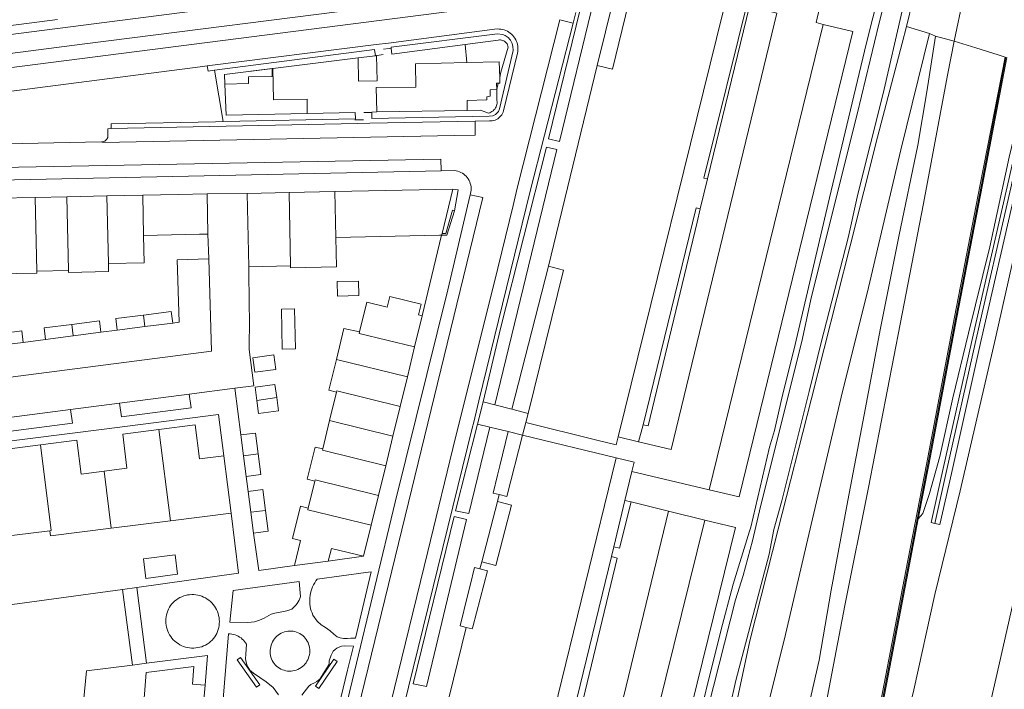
# Model space of a CAD drawing. Header units: metres. Extents: x 89888 to 94270, y 464165 to 468904.
# Tile 54 of 256: x 91224 to 91372, y 465874 to 465975. Entities that reach past the tile are written whole.
import ezdxf

# ---------------------------------------------------------------- set-up
doc = ezdxf.new("R2010")
doc.units = ezdxf.units.M
for name, color, linetype, lineweight in [('B_BEBOUWINGSGRENS_0', 251, 'CONTINUOUS', 13), ('B_TUSSENMUUR_0', 251, 'CONTINUOUS', 13), ('G_GRENS_ALGEMEEN_0', 251, 'CONTINUOUS', 13), ('Q_GELUIDSSCHERM_LIJN_0', 251, 'CONTINUOUS', 13), ('T_CULTUURGRENS_0', 251, 'CONTINUOUS', 13), ('T_HEK_LIJN_0', 251, 'CONTINUOUS', 13), ('T_MUUR_30CM_0', 251, 'CONTINUOUS', 13), ('T_MUUR_30CM_LIJN_0', 251, 'CONTINUOUS', 13), ('V_WEGGRENS_0', 251, 'CONTINUOUS', 13), ('W_WATERGRENS_0', 251, 'CONTINUOUS', 13)]:
    doc.layers.add(name, color=color, linetype=linetype, lineweight=lineweight)

msp = doc.modelspace()

# ---------------------------------------------------------------- linework, layer by layer
at = {"layer": 'B_BEBOUWINGSGRENS_0'}
for p, q in [((91229.45, 465974.96), (91219.84, 465973.73)), ((91303.38, 465937.82), (91310.73, 465968.01)), ((91258.01, 465948.79), (91264.31, 465948.92)), ((91264.31, 465948.92), (91271.23, 465949.07)), ((91271.23, 465949.07), (91288.98, 465949.44)), ((91288.98, 465949.44), (91287.36, 465942.76)), ((91219.81, 465948.04), (91226.1, 465948.18)), ((91226.1, 465948.18), (91230.88, 465948.28)), ((91230.88, 465948.28), (91236.89, 465948.41)), ((91236.89, 465948.41), (91242.29, 465948.52)), ((91251.98, 465948.72), (91252.11, 465942.66)), ((91258.25, 465937.74), (91258.01, 465948.79)), ((91287.36, 465942.76), (91287.29, 465942.49)), ((91231.12, 465937.19), (91226.34, 465937.09)), ((91264.54, 465937.87), (91258.25, 465937.74)), ((91284.38, 465930.35), (91283.23, 465925.66)), ((91242.61, 465928.74), (91238.45, 465928.21)), ((91246.8, 465929.27), (91242.61, 465928.74)), ((91231.8, 465927.34), (91227.65, 465926.8)), ((91235.99, 465927.89), (91231.8, 465927.34)), ((91224.29, 465926.36), (91220.11, 465925.83)), ((91283.23, 465925.66), (91282.14, 465921.19)), ((91282.14, 465921.19), (91281.05, 465916.72)), ((91270.43, 465914.58), (91271.47, 465918.87)), ((91281.05, 465916.72), (91279.96, 465912.25)), ((91299.96, 465914.31), (91300.3, 465915.67)), ((91269.38, 465910.32), (91270.43, 465914.58)), ((91257.47, 465909.3), (91257.07, 465912.42)), ((91279.96, 465912.25), (91278.87, 465907.78)), ((91299.49, 465912.38), (91313.58, 465908.96)), ((91254.49, 465909.28), (91255.59, 465900.66)), ((91257.87, 465906.18), (91257.47, 465909.3)), ((91313.58, 465908.96), (91291.98, 465820.67)), ((91278.87, 465907.78), (91277.77, 465903.31)), ((91267.21, 465901.4), (91268.2, 465905.46)), ((91258.57, 465900.79), (91258.17, 465903.91)), ((91277.77, 465903.31), (91276.68, 465898.84)), ((91295.69, 465902.4), (91295.96, 465903.45)), ((91255.59, 465900.66), (91246.45, 465899.5)), ((91258.97, 465897.66), (91258.57, 465900.79)), ((91246.45, 465899.5), (91237.52, 465898.37)), ((91276.68, 465898.84), (91275.54, 465894.15)), ((91228.29, 465898.01), (91219.77, 465896.93)), ((91270.23, 465893.44), (91265.12, 465892.79)), ((91293.06, 465892.28), (91293.33, 465893.33)), ((91294.19, 465891.99), (91293.06, 465892.28)), ((91288.44, 465873.02), (91291.01, 465883.45)), ((91251.68, 465874.77), (91251.21, 465869.09))]:
    msp.add_line(p, q, dxfattribs=at)
for points in [[(91310.73, 465968.01), (91313.04, 465967.47), (91315.95, 465979.49), (91321.16, 465978.22), (91321.95, 465981.62)], [(91327.32, 465978.2), (91326.97, 465976.82), (91329.7, 465976.14), (91313.88, 465912.13)], [(91242.29, 465948.52), (91247.63, 465948.63), (91251.98, 465948.72)], [(91242.42, 465942.45), (91242.51, 465938.33), (91237.11, 465938.22)], [(91252.11, 465942.66), (91250.84, 465942.63), (91242.42, 465942.45)], [(91271.38, 465942.16), (91271.47, 465937.72), (91264.55, 465937.57), (91264.54, 465937.87)], [(91287.29, 465942.49), (91286.96, 465942.49), (91271.38, 465942.16)], [(91226.34, 465937.09), (91226.35, 465936.78), (91220.05, 465936.65)], [(91237.11, 465938.22), (91237.13, 465937.01), (91231.13, 465936.88), (91231.12, 465937.19)], [(91300.3, 465915.67), (91305.66, 465937.24), (91303.38, 465937.82)], [(91271.57, 465935.53), (91271.6, 465933.33), (91274.8, 465933.39), (91274.77, 465935.59), (91271.57, 465935.53)], [(91274.93, 465927.94), (91276.01, 465932.39), (91279.1, 465931.64), (91279.5, 465933.27), (91284.19, 465932.12), (91283.79, 465930.49), (91284.38, 465930.35)], [(91263.16, 465931.34), (91263.29, 465925.35), (91265.29, 465925.39), (91265.16, 465931.39), (91263.16, 465931.34)], [(91238.45, 465928.21), (91238.23, 465929.94), (91242.4, 465930.47)], [(91242.4, 465930.47), (91246.58, 465931), (91246.8, 465929.27)], [(91227.65, 465926.8), (91227.42, 465928.53), (91231.6, 465929.07)], [(91231.6, 465929.07), (91235.77, 465929.61), (91235.99, 465927.89)], [(91271.46, 465923.8), (91272.59, 465928.44), (91274.93, 465927.94)], [(91219.9, 465927.56), (91224.07, 465928.09), (91224.29, 465926.36)], [(91258.87, 465924.05), (91259.15, 465921.86), (91262.32, 465922.27), (91262.04, 465924.46), (91258.87, 465924.05)], [(91271.47, 465918.87), (91270.33, 465919.14), (91271.46, 465923.8)], [(91262.46, 465918.05), (91262.2, 465920.03), (91259.23, 465919.61), (91259.49, 465917.62)], [(91259.49, 465917.62), (91259.74, 465915.64), (91262.71, 465916.06), (91262.46, 465918.05)], [(91244.71, 465913.22), (91250.16, 465913.93), (91250.82, 465908.81), (91254.49, 465909.28)], [(91313.88, 465912.13), (91313.59, 465910.94), (91310.68, 465911.66), (91299.96, 465914.31)], [(91236.47, 465906.96), (91239.91, 465907.4), (91239.27, 465912.53), (91244.71, 465913.22)], [(91257.07, 465912.42), (91259.25, 465912.71), (91259.65, 465909.58)], [(91295.96, 465903.45), (91297.09, 465903.15), (91299.49, 465912.38)], [(91218.65, 465904.66), (91222.11, 465905.11), (91221.46, 465910.23), (91226.9, 465910.93)], [(91226.9, 465910.93), (91232.35, 465911.63), (91233, 465906.51), (91236.47, 465906.96)], [(91268.2, 465905.46), (91267.04, 465905.75), (91268.23, 465910.6), (91269.38, 465910.32)], [(91259.65, 465909.58), (91260.05, 465906.46), (91257.87, 465906.18)], [(91258.17, 465903.91), (91260.35, 465904.2), (91260.75, 465901.07)], [(91265.12, 465892.79), (91266.02, 465896.52), (91264.84, 465896.81), (91266.04, 465901.68), (91267.21, 465901.4)], [(91293.33, 465893.33), (91295.43, 465892.78), (91297.79, 465901.85), (91295.69, 465902.4)], [(91260.75, 465901.07), (91261.16, 465897.95), (91258.97, 465897.66)], [(91237.52, 465898.37), (91228.39, 465897.22), (91228.29, 465898.01)], [(91242.39, 465893.77), (91242.77, 465890.8), (91247.53, 465891.44), (91247.15, 465894.38), (91242.39, 465893.77)], [(91275.54, 465894.15), (91270.7, 465895.33), (91270.23, 465893.44)], [(91291.01, 465883.45), (91291.91, 465883.23), (91291.99, 465883.54), (91294.19, 465891.99)], [(91242.29, 465870.19), (91242.82, 465876.65), (91249.99, 465877.54), (91249.77, 465874.92), (91251.68, 465874.77)]]:
    msp.add_lwpolyline(points, dxfattribs=at)
at = {"layer": 'B_TUSSENMUUR_0'}
for p, q in [((91264.31, 465948.92), (91264.54, 465937.87)), ((91271.23, 465949.07), (91271.38, 465942.16)), ((91226.1, 465948.18), (91226.34, 465937.09)), ((91230.88, 465948.28), (91231.12, 465937.19)), ((91236.89, 465948.41), (91237.11, 465938.22)), ((91242.29, 465948.52), (91242.42, 465942.45)), ((91242.4, 465930.47), (91242.61, 465928.74)), ((91231.8, 465927.34), (91231.6, 465929.07)), ((91271.46, 465923.8), (91282.14, 465921.19)), ((91262.46, 465918.05), (91259.49, 465917.62)), ((91270.43, 465914.58), (91279.96, 465912.25)), ((91244.71, 465913.22), (91246.45, 465899.5)), ((91257.47, 465909.3), (91259.65, 465909.58)), ((91236.47, 465906.96), (91237.52, 465898.37)), ((91258.57, 465900.79), (91260.75, 465901.07))]:
    msp.add_line(p, q, dxfattribs=at)
for points in [[(91274.93, 465927.94), (91274.87, 465927.7), (91283.23, 465925.66)], [(91281.05, 465916.72), (91271.52, 465919.05), (91271.47, 465918.87)], [(91228.29, 465898.01), (91228.49, 465898.04), (91226.9, 465910.93)], [(91269.38, 465910.32), (91269.34, 465910.11), (91278.87, 465907.78)], [(91277.77, 465903.31), (91268.24, 465905.64), (91268.2, 465905.46)], [(91267.21, 465901.4), (91267.15, 465901.17), (91276.68, 465898.84)]]:
    msp.add_lwpolyline(points, dxfattribs=at)
at = {"layer": 'G_GRENS_ALGEMEEN_0'}
for points in [[(91372.4, 465969.25), (91368.71, 465950.06), (91364.84, 465930.1), (91360.63, 465907.93), (91359.05, 465899.78)], [(91287.36, 465942.76), (91287.91, 465942.76), (91288.93, 465946.24), (91289.22, 465946.17)], [(91256.52, 465878.56), (91259.4, 465874.43), (91259.9, 465874.78), (91257.01, 465878.9), (91256.52, 465878.56)], [(91268.79, 465874.25), (91271.55, 465878.32), (91271.05, 465878.65), (91268.29, 465874.59), (91268.79, 465874.25)]]:
    msp.add_lwpolyline(points, dxfattribs=at)
at = {"layer": 'Q_GELUIDSSCHERM_LIJN_0'}
msp.add_line((91361.57, 465899.1), (91361.57, 465899.1), dxfattribs=at)
msp.add_lwpolyline([(91361.57, 465899.1), (91363.28, 465906.77), (91367.73, 465926.66), (91373.01, 465949.62), (91376.98, 465967.88), (91376.98, 465967.88)], dxfattribs=at)
at = {"layer": 'T_CULTUURGRENS_0'}
for p, q in [((91290.83, 465971.18), (91279.8, 465969.73)), ((91279.8, 465969.73), (91279.7, 465970.64)), ((91298.05, 465970.28), (91295.98, 465961.51)), ((91274.73, 465969.19), (91261.89, 465967.58)), ((91277.31, 465969.49), (91274.73, 465969.19)), ((91254.39, 465959.6), (91253.07, 465967.31)), ((91254.61, 465966.67), (91261.89, 465967.58)), ((91261.76, 465967.57), (91254.61, 465966.67)), ((91254.67, 465965.22), (91254.61, 465966.67)), ((91254.61, 465966.67), (91254.67, 465965.22)), ((91254.85, 465960.54), (91254.67, 465965.22)), ((91295.82, 465965.38), (91295.58, 465964.4)), ((91254.85, 465960.54), (91267.06, 465960.8)), ((91267.06, 465960.8), (91274.29, 465960.96)), ((91277.51, 465961.04), (91276.77, 465961.03)), ((91276.77, 465960.96), (91276.77, 465961.03)), ((91291.15, 465961.27), (91277.51, 465961.04)), ((91315.82, 465902.33), (91314.89, 465902.55))]:
    msp.add_line(p, q, dxfattribs=at)
for points in [[(91324.84, 465864.98), (91329.32, 465882.94), (91331.2, 465889.97), (91333.65, 465897.95), (91333.83, 465898.52), (91336.65, 465910.56), (91337.42, 465913.11), (91338.63, 465918.39), (91340.32, 465925.2), (91345.7, 465948.09), (91351.21, 465971.26), (91358.24, 465999.03), (91360.24, 466007.5), (91360.8, 466010.18), (91361.23, 466013.88), (91361.76, 466018.33), (91361.89, 466020.63), (91361.74, 466025.94), (91361.39, 466033.43), (91361.71, 466039.12), (91361.7, 466039.53)], [(91279.7, 465970.64), (91279.68, 465970.77), (91295.69, 465972.81), (91296.46, 465972.72), (91296.88, 465972.57), (91297.29, 465972.25), (91297.65, 465971.83), (91297.9, 465971.37), (91298.03, 465970.87), (91298.05, 465970.28)], [(91360.77, 465972.86), (91356.42, 465955.36), (91351.57, 465934.6), (91347.43, 465918.13), (91343.12, 465899.78), (91339.05, 465882.4), (91335.06, 465866.18), (91330.85, 465845.56), (91326, 465825.14), (91321.72, 465807.12), (91317.95, 465791.94), (91314.38, 465776.33), (91311.11, 465759.47), (91307, 465740), (91303.46, 465721.51), (91298.98, 465699.91), (91296.64, 465685.65), (91295.46, 465676.96)], [(91357.28, 465973.91), (91356.62, 465971.42), (91352.9, 465957.24), (91348.8, 465940.88), (91342.92, 465917.7), (91337.98, 465898.22), (91333.72, 465881.42), (91331.24, 465869.95), (91328.65, 465859.38), (91325.35, 465846.35), (91321.49, 465831.28)], [(91296.03, 465966.24), (91296.21, 465967.03), (91297.31, 465970.8), (91297.27, 465970.97), (91297.22, 465971.13), (91297.14, 465971.28), (91297.05, 465971.42), (91296.93, 465971.55), (91296.8, 465971.66), (91296.65, 465971.75), (91296.5, 465971.82), (91296.33, 465971.87), (91296.16, 465971.89), (91295.99, 465971.89), (91295.82, 465971.87), (91290.83, 465971.18)], [(91253.07, 465967.31), (91277.19, 465970.42), (91277.31, 465969.49)], [(91295.82, 465965.38), (91296.05, 465965.39), (91296.03, 465966.24)], [(91291.15, 465961.27), (91293.15, 465961.31), (91294.34, 465960.86), (91294.53, 465960.92), (91294.7, 465960.99), (91294.87, 465961.09), (91295.03, 465961.21), (91295.17, 465961.34), (91295.29, 465961.48), (91295.4, 465961.64), (91295.49, 465961.81), (91295.56, 465961.99), (91295.61, 465962.18), (91295.63, 465962.37), (91295.64, 465962.56), (91295.62, 465962.76), (91295.58, 465964.4)], [(91274.29, 465960.96), (91274.31, 465960.02), (91254.39, 465959.6)], [(91295.98, 465961.51), (91295.83, 465961.1), (91295.41, 465960.67), (91294.99, 465960.47), (91294.46, 465960.42), (91276.77, 465960.05), (91276.77, 465960.96)]]:
    msp.add_lwpolyline(points, dxfattribs=at)
at = {"layer": 'T_HEK_LIJN_0'}
for p, q in [((91277.6, 465969.54), (91278.48, 465969.67)), ((91278.52, 465970.47), (91279.38, 465970.59)), ((91279.38, 465970.59), (91279.7, 465970.64)), ((91279.7, 465970.64), (91279.76, 465970.65)), ((91277.18, 465969.47), (91277.31, 465969.49)), ((91277.31, 465969.49), (91277.5, 465969.52)), ((91277.5, 465969.52), (91277.6, 465969.54)), ((91275.58, 465960.94), (91276.49, 465960.95)), ((91276.49, 465960.95), (91276.77, 465960.96)), ((91276.77, 465960.96), (91276.85, 465960.96)), ((91274.22, 465959.86), (91274.61, 465959.87)), ((91274.61, 465959.87), (91275.53, 465959.88)), ((91258.01, 465948.79), (91251.98, 465948.72))]:
    msp.add_line(p, q, dxfattribs=at)
at = {"layer": 'T_MUUR_30CM_0'}
for p, q in [((91296.03, 465907.75), (91297.29, 465912.92)), ((91299.49, 465912.38), (91297.29, 465912.92)), ((91295.04, 465903.66), (91295.7, 465906.37)), ((91295.96, 465903.45), (91295.04, 465903.66)), ((91291.59, 465889.77), (91292.25, 465892.48)), ((91292.25, 465892.48), (91293.06, 465892.28)), ((91290.09, 465883.68), (91291.25, 465888.42)), ((91291.01, 465883.45), (91290.09, 465883.68))]:
    msp.add_line(p, q, dxfattribs=at)
at = {"layer": 'T_MUUR_30CM_LIJN_0'}
msp.add_lwpolyline([(91351.37, 465860.27), (91352.33, 465865.54), (91354.39, 465876.2), (91357.39, 465891.91), (91360.5, 465907.95), (91364.71, 465930.12), (91368.58, 465950.09), (91372.26, 465969.28), (91372.26, 465969.28)], dxfattribs=at)
at = {"layer": 'V_WEGGRENS_0'}
for p, q in [((91310.73, 465968.01), (91313.66, 465980.06)), ((91343.66, 465974.49), (91344.71, 465978.95)), ((91303.39, 465957.01), (91308.15, 465976.46)), ((91307.51, 465976.02), (91307.1, 465974.41)), ((91344.75, 465974.23), (91327.57, 465904.18)), ((91344.75, 465974.23), (91343.66, 465974.49)), ((91295.63, 465973.55), (91279.28, 465971.42)), ((91357.28, 465973.91), (91360.77, 465972.86)), ((91360.77, 465972.86), (91361.66, 465972.47)), ((91277.43, 465971.19), (91251.98, 465967.96)), ((91279.28, 465971.42), (91277.43, 465971.19)), ((91291.07, 465968.47), (91290.83, 465971.18)), ((91364.44, 465971.72), (91361.66, 465972.47)), ((91261.89, 465967.58), (91261.76, 465967.57)), ((91254.67, 465965.22), (91254.67, 465965.22)), ((91254.67, 465965.22), (91254.85, 465960.54)), ((91276.77, 465961.03), (91277.51, 465961.04)), ((91277.51, 465961.04), (91291.15, 465961.27)), ((91277.51, 465961.04), (91277.51, 465961.04)), ((91237.55, 465958.53), (91274.62, 465959.29)), ((91274.62, 465959.29), (91276.49, 465959.36)), ((91276.49, 465959.36), (91292.32, 465959.66)), ((91289.26, 465952.21), (91287.22, 465952.17)), ((91326.24, 465946.44), (91327.34, 465950.95)), ((91288.98, 465949.44), (91289.77, 465949.32)), ((91289.77, 465949.32), (91289.22, 465946.17)), ((91252.11, 465942.66), (91252.24, 465938.91)), ((91287.29, 465942.49), (91284.38, 465930.35)), ((91297.87, 465916.3), (91303.38, 465937.82)), ((91238.45, 465928.21), (91235.99, 465927.89)), ((91227.65, 465926.8), (91224.29, 465926.36)), ((91256.15, 465919.44), (91249.28, 465918.55)), ((91257.07, 465912.42), (91256.15, 465919.44)), ((91238.8, 465917.19), (91249.28, 465918.55)), ((91238.8, 465917.19), (91231.41, 465916.23)), ((91292.68, 465914.03), (91293.56, 465917.4)), ((91295.32, 465916.95), (91293.56, 465917.4)), ((91295.32, 465916.95), (91297.87, 465916.3)), ((91300.3, 465915.67), (91297.87, 465916.3)), ((91231.41, 465916.23), (91221.03, 465914.89)), ((91289.4, 465901.02), (91292.68, 465914.03)), ((91292.68, 465914.03), (91294.55, 465913.58)), ((91297.29, 465912.92), (91294.55, 465913.58)), ((91299.49, 465912.38), (91299.96, 465914.31)), ((91316.95, 465911.38), (91317.62, 465913.95)), ((91313.88, 465912.13), (91316.95, 465911.38)), ((91295.7, 465906.37), (91296.03, 465907.75)), ((91258.17, 465903.91), (91257.87, 465906.18)), ((91314.89, 465902.55), (91315.95, 465906.9)), ((91315.95, 465906.9), (91327.57, 465904.18)), ((91293.33, 465893.33), (91295.69, 465902.4)), ((91313.2, 465895.59), (91314.89, 465902.55)), ((91321.45, 465900.94), (91315.82, 465902.33)), ((91255.59, 465900.66), (91256.71, 465891.62)), ((91283.02, 465874.97), (91289.19, 465900.16)), ((91326.9, 465899.61), (91321.45, 465900.94)), ((91259.76, 465892.04), (91258.97, 465897.66)), ((91312.85, 465894.1), (91313.2, 465895.59)), ((91275.54, 465894.15), (91270.23, 465893.44)), ((91306, 465865.94), (91312.85, 465894.1)), ((91312.85, 465894.1), (91313.73, 465893.89)), ((91265.12, 465892.79), (91259.76, 465892.04)), ((91256.71, 465891.62), (91241.38, 465889.48)), ((91268.57, 465890.71), (91275.87, 465891.7)), ((91291.25, 465888.42), (91291.59, 465889.77)), ((91241.38, 465889.48), (91239.22, 465889.18)), ((91242.83, 465878.05), (91241.38, 465889.48)), ((91261.62, 465880.79), (91261.55, 465880.53)), ((91240.73, 465877.78), (91242.83, 465878.05))]:
    msp.add_line(p, q, dxfattribs=at)
for points in [[(91366.51, 466039.53), (91366.49, 466038.89), (91366.69, 466035.09), (91366.63, 466031.54), (91366.72, 466029.09), (91366.93, 466026.35), (91367.14, 466023.12), (91367.19, 466019.19), (91367.35, 466016.74), (91367, 466013.3), (91366.26, 466008.81), (91364.57, 466002.82), (91363.35, 465998.7), (91361.63, 465993.04), (91359.18, 465981.76), (91357.28, 465973.91)], [(91364.44, 465971.72), (91365.81, 465978.19), (91367.05, 465984.93), (91368.3, 465991.09)], [(91278.34, 465979.91), (91220, 465972.42), (91219.84, 465973.73)], [(91327.34, 465950.95), (91326.77, 465951.06), (91333.64, 465978.81)], [(91310.2, 465977.91), (91305.04, 465956.59), (91303.39, 465957.01)], [(91176.75, 465963.97), (91179.62, 465964.34), (91233.58, 465971.28), (91278.68, 465977.02)], [(91176.75, 465963.97), (91177.01, 465961.89), (91295.15, 465977.03)], [(91316.95, 465911.38), (91321.85, 465910.22), (91337.75, 465975.93)], [(91337.75, 465975.93), (91333.67, 465976.95), (91327.34, 465950.95)], [(91227.19, 465642.53), (91233.57, 465669.49), (91240.88, 465700.9), (91246.05, 465723.3), (91256.92, 465770.45), (91268.9, 465819.94), (91291.95, 465913.66), (91292.07, 465914.14), (91292.91, 465917.57), (91300.61, 465949.12), (91307.1, 465974.41)], [(91307.1, 465974.41), (91305.1, 465974.9), (91298.65, 465949.57), (91298.04, 465946.98), (91295.18, 465935.28), (91289.37, 465912.03), (91285.2, 465894.88), (91277.38, 465862.88), (91267.58, 465822.64)], [(91327.57, 465904.18), (91332.1, 465903.12), (91349.23, 465973.17), (91344.75, 465974.23)], [(91295.63, 465973.55), (91295.96, 465973.51), (91296.21, 465973.49), (91296.47, 465973.44), (91296.72, 465973.38), (91296.96, 465973.29), (91297.2, 465973.18), (91297.42, 465973.05), (91297.63, 465972.9), (91297.83, 465972.73), (91298.01, 465972.55), (91298.18, 465972.35), (91298.32, 465972.13), (91298.45, 465971.91), (91298.56, 465971.67), (91298.65, 465971.43), (91298.71, 465971.18), (91298.76, 465970.92), (91298.78, 465970.67), (91298.77, 465970.41), (91298.75, 465970.15), (91298.7, 465969.9), (91296.63, 465961.22), (91296.56, 465961.01), (91296.46, 465960.81), (91296.35, 465960.63), (91296.22, 465960.45), (91296.07, 465960.29), (91295.91, 465960.15), (91295.73, 465960.03), (91295.54, 465959.92), (91295.34, 465959.83), (91295.13, 465959.77), (91294.91, 465959.72), (91294.7, 465959.7), (91294.48, 465959.7), (91292.32, 465959.66)], [(91361.66, 465972.47), (91360.37, 465964.09), (91359.01, 465956.02), (91356.14, 465942.28), (91353.37, 465928.49), (91350.92, 465915.43), (91348.47, 465902.57), (91345.96, 465889.05), (91344.14, 465878.5), (91341.34, 465866.23), (91338.17, 465853.19), (91335.6, 465841.33), (91331.8, 465827.14), (91328.45, 465813.47), (91324.91, 465797.38), (91321.42, 465780.46), (91318.01, 465762.53), (91315.41, 465747.66), (91313.94, 465740), (91311.65, 465728.06), (91308.63, 465712.5), (91305.99, 465698.6), (91302.8, 465685.12), (91301.13, 465675.32)], [(91309.83, 465684.05), (91311.73, 465693.96), (91315.48, 465712.85), (91319.33, 465732.79), (91320.71, 465740), (91323.18, 465752.93), (91326.37, 465770.84), (91329.97, 465791.01), (91332.7, 465806.61), (91335.67, 465822.62), (91338.62, 465837.96), (91341.62, 465853.41), (91344.52, 465868.64), (91348.01, 465886.75), (91351.55, 465904.53), (91356.35, 465929.1), (91359.86, 465947.27), (91363.48, 465966.6), (91364.44, 465971.72)], [(91372.15, 465969.3), (91371.09, 465969.66), (91367.74, 465970.7), (91364.44, 465971.72)], [(91277.5, 465969.52), (91277.58, 465965.72), (91274.77, 465965.66), (91274.73, 465969.19)], [(91277.51, 465961.04), (91277.44, 465964.71), (91283.42, 465964.79), (91283.34, 465968.3), (91291.07, 465968.47)], [(91296.03, 465966.24), (91295.95, 465968.57), (91291.07, 465968.47)], [(91351.5, 465860.25), (91351.15, 465860.31), (91352.12, 465865.58), (91354.17, 465876.24), (91357.17, 465891.95), (91360.28, 465907.99), (91364.49, 465930.16), (91368.37, 465950.13), (91372.15, 465969.3)], [(91218.63, 465963.67), (91250.94, 465967.83), (91251.98, 465967.96)], [(91251.98, 465967.96), (91252.12, 465967.19), (91253.07, 465967.31)], [(91261.76, 465967.57), (91261.79, 465966.4), (91258.23, 465966.33), (91258.23, 465965.33), (91254.67, 465965.22)], [(91261.89, 465967.58), (91262, 465962.89), (91267.02, 465962.99), (91267.06, 465960.8)], [(91351.5, 465860.25), (91353.72, 465859.7), (91355.14, 465859.92), (91356.35, 465865.58), (91358.38, 465874.05), (91361.57, 465888.41), (91365.35, 465904.03), (91370.67, 465927), (91376.18, 465951.31), (91379.73, 465967.04)], [(91376.11, 465968.16), (91372.72, 465954.23), (91369.81, 465940.74), (91366.6, 465927.72), (91364.25, 465918.03), (91362.3, 465909.16), (91360.77, 465903.59), (91359.76, 465900.61), (91359.05, 465899.78)], [(91361.57, 465899.1), (91360.99, 465899.23), (91362.7, 465906.9), (91367.15, 465926.79), (91372.43, 465949.75), (91376.57, 465968)], [(91377.85, 465967.61), (91373.76, 465949.46), (91368.48, 465926.5), (91364.04, 465906.6), (91362.33, 465898.94), (91361.57, 465899.1)], [(91295.58, 465964.4), (91295.54, 465965.37), (91295.82, 465965.38)], [(91291.15, 465961.27), (91291.13, 465962.78), (91294.1, 465962.85), (91294.11, 465963.31), (91294.59, 465963.4), (91294.58, 465964.36), (91295.58, 465964.4)], [(91390.94, 465963.68), (91386.07, 465942.33), (91380.89, 465919.9), (91376.34, 465900.52), (91370.95, 465876.56), (91365.6, 465853.39), (91360.78, 465832.96), (91356.78, 465815.9), (91352.9, 465798.96), (91348.92, 465781.81), (91345.13, 465765.16), (91341.29, 465748.46), (91339.37, 465740), (91337.67, 465732.52), (91334.24, 465717.64), (91330.29, 465700.3), (91326.68, 465684.34), (91323.07, 465668.53)], [(91254.39, 465959.6), (91253.23, 465959.57), (91237.52, 465959.24), (91237.55, 465958.53)], [(91292.32, 465959.66), (91292.33, 465958.06), (91292.32, 465957.56), (91289.16, 465957.5)], [(91237.55, 465958.53), (91237.03, 465958.49), (91237.05, 465957.48), (91237.04, 465957.34), (91237.01, 465957.2), (91236.95, 465957.06), (91236.88, 465956.94), (91236.79, 465956.83), (91236.68, 465956.73), (91236.57, 465956.65), (91236.43, 465956.59), (91236.3, 465956.55)], [(91236.3, 465956.55), (91236.25, 465956.55), (91236.21, 465956.54), (91236.17, 465956.54), (91236.12, 465956.53), (91236.08, 465956.53), (91181.08, 465955.4)], [(91289.16, 465957.5), (91236.3, 465956.46), (91236.3, 465956.55)], [(91293.56, 465917.4), (91296.16, 465928.44), (91303.07, 465955.72)], [(91303.07, 465955.72), (91304.64, 465955.38), (91295.32, 465916.95)], [(91287.22, 465952.17), (91287.15, 465953.93), (91183.78, 465951.98), (91182.12, 465951.92), (91057.94, 465912.48), (91058.51, 465910.67)], [(91287.22, 465952.17), (91203.89, 465950.42), (91181.95, 465949.96), (91149.87, 465939.72), (91058.51, 465910.67)], [(91291.61, 465948.59), (91291.65, 465948.76), (91291.7, 465949.01), (91291.73, 465949.26), (91291.73, 465949.52), (91291.72, 465949.77), (91291.68, 465950.02), (91291.61, 465950.27), (91291.53, 465950.51), (91291.42, 465950.74), (91291.29, 465950.96), (91291.15, 465951.16), (91290.98, 465951.36), (91290.8, 465951.53), (91290.61, 465951.68), (91290.41, 465951.82), (91290.2, 465951.94), (91289.97, 465952.04), (91289.74, 465952.12), (91289.5, 465952.18), (91289.26, 465952.21)], [(91218.11, 465640.24), (91219.87, 465639.85), (91228.28, 465675.63), (91237.21, 465714.07), (91244.96, 465747.25), (91248.41, 465762.69), (91253.3, 465783.68), (91259.07, 465806.95), (91269.16, 465848.35), (91282.31, 465902.24), (91293.49, 465948.14), (91291.61, 465948.59)], [(91291.61, 465948.59), (91288.2, 465934.28), (91280.3, 465902.31), (91274.18, 465876.83), (91268.29, 465852.55), (91261.29, 465823.86), (91254.26, 465795.08), (91249.94, 465776.98), (91246.31, 465761.59), (91244.7, 465754.37), (91241.83, 465742.01), (91238.65, 465728.42), (91234.71, 465711.14)], [(91289.22, 465946.17), (91288.07, 465942.51), (91287.29, 465942.49)], [(91317.62, 465913.95), (91325.63, 465946.59), (91326.24, 465946.44)], [(91326.24, 465946.44), (91325.76, 465944.47), (91318.38, 465913.8), (91317.62, 465913.95)], [(91188.57, 465916.76), (91252.63, 465925.04), (91252.24, 465938.91)], [(91252.24, 465938.91), (91247.49, 465938.78), (91247.77, 465929.4), (91246.8, 465929.27)], [(91256.15, 465919.44), (91258.99, 465919.81), (91258.29, 465925.3), (91258.34, 465929.98), (91258.31, 465931.72), (91258.25, 465937.74)], [(91249.28, 465918.55), (91249.6, 465916.49), (91239.1, 465915.13), (91238.8, 465917.19)], [(91181.92, 465906.43), (91236.06, 465913.22), (91253.71, 465915.48), (91254.49, 465909.28)], [(91221.03, 465914.89), (91221.28, 465912.86), (91231.7, 465914.2), (91231.41, 465916.23)], [(91294.55, 465913.58), (91291.4, 465900.58), (91289.4, 465901.02)], [(91315.95, 465906.9), (91316.29, 465908.3), (91313.58, 465908.96)], [(91315.82, 465902.33), (91314.09, 465895.36), (91313.2, 465895.59)], [(91289.19, 465900.16), (91291.06, 465899.7), (91284.99, 465874.53), (91283.02, 465874.97)], [(91294.88, 465820.23), (91301.53, 465818.6), (91321.45, 465900.94)], [(91326.9, 465899.61), (91306.98, 465819.06), (91307.58, 465818.91)], [(91307.58, 465818.91), (91311.72, 465817.86), (91318.44, 465845.23), (91320.8, 465854.86), (91331.54, 465898.47), (91326.9, 465899.61)], [(91359.05, 465899.78), (91357.52, 465891.89), (91354.52, 465876.18), (91352.47, 465865.52), (91351.5, 465860.25)], [(91313.73, 465893.89), (91306.94, 465865.71), (91306, 465865.94)], [(91275.87, 465891.7), (91276.69, 465891.81), (91274.3, 465881.84)], [(91255.39, 465884.24), (91255.9, 465889), (91265.84, 465890.34)], [(91265.84, 465890.34), (91266.02, 465888.08), (91265.93, 465887.81), (91265.82, 465887.54), (91265.68, 465887.29), (91265.53, 465887.04), (91265.35, 465886.81), (91265.16, 465886.59), (91264.96, 465886.39), (91264.73, 465886.21), (91263.98, 465885.96), (91262.98, 465885.72), (91262.19, 465885.59), (91261.64, 465885.45), (91260.57, 465884.84), (91259.89, 465884.52), (91259.13, 465884.3), (91258.13, 465884.19), (91255.39, 465884.24)], [(91274.3, 465881.84), (91273.93, 465881.84), (91273.63, 465881.84), (91273.11, 465881.8), (91272.5, 465881.77), (91272.02, 465881.86), (91271.55, 465882.05), (91271.06, 465882.43), (91270.49, 465882.95), (91269.83, 465883.42), (91269.15, 465883.82), (91268.57, 465884.38), (91267.91, 465885.31), (91267.78, 465885.62), (91267.66, 465885.94), (91267.57, 465886.27), (91267.51, 465886.6), (91267.46, 465886.93), (91267.43, 465887.27), (91267.43, 465887.6), (91267.45, 465887.94), (91267.49, 465888.27), (91267.55, 465888.6), (91267.63, 465888.93), (91267.74, 465889.25), (91267.87, 465889.57), (91268.01, 465889.87), (91268.18, 465890.16), (91268.36, 465890.44), (91268.57, 465890.71)], [(91246.68, 465887), (91246.49, 465886.75), (91246.33, 465886.49), (91246.18, 465886.21), (91246.05, 465885.93), (91245.95, 465885.64), (91245.87, 465885.34), (91245.81, 465885.03), (91245.78, 465884.72), (91245.76, 465884.41), (91245.78, 465884.1), (91245.81, 465883.79), (91245.87, 465883.49), (91245.95, 465883.19), (91246.06, 465882.9), (91246.18, 465882.61), (91246.33, 465882.34), (91246.5, 465882.08), (91246.69, 465881.83), (91246.89, 465881.6), (91247.12, 465881.38), (91247.35, 465881.18), (91247.61, 465881.01), (91247.87, 465880.84), (91248.15, 465880.7), (91248.43, 465880.59), (91248.73, 465880.49), (91249.03, 465880.42), (91249.34, 465880.36), (91249.65, 465880.34), (91249.96, 465880.33), (91250.27, 465880.35), (91250.57, 465880.4), (91250.88, 465880.46), (91251.18, 465880.55), (91251.46, 465880.66), (91251.74, 465880.8), (91252.01, 465880.95), (91252.27, 465881.13), (91252.51, 465881.32), (91252.73, 465881.54), (91252.93, 465881.77), (91253.12, 465882.02), (91253.28, 465882.28), (91253.42, 465882.55), (91253.55, 465882.83), (91253.65, 465883.12), (91253.73, 465883.42), (91253.78, 465883.72), (91253.81, 465884.03), (91253.82, 465884.34), (91253.81, 465884.65), (91253.77, 465884.95), (91253.71, 465885.25), (91253.63, 465885.55), (91253.53, 465885.84), (91253.4, 465886.12), (91253.26, 465886.39), (91253.09, 465886.65), (91252.9, 465886.9), (91252.7, 465887.13), (91252.48, 465887.34), (91252.24, 465887.54), (91251.99, 465887.72), (91251.73, 465887.88), (91251.45, 465888.02), (91251.17, 465888.13), (91250.88, 465888.23), (91250.58, 465888.3), (91250.28, 465888.35), (91249.97, 465888.38), (91249.66, 465888.39), (91249.35, 465888.37), (91249.05, 465888.33), (91248.75, 465888.26), (91248.45, 465888.18), (91248.16, 465888.07), (91247.89, 465887.94), (91247.62, 465887.79), (91247.36, 465887.62), (91247.12, 465887.43), (91246.89, 465887.22), (91246.68, 465887)], [(91253.78, 465864.31), (91254.38, 465872.67), (91255.22, 465882.47)], [(91255.22, 465882.47), (91255.47, 465882.47), (91255.72, 465882.44), (91255.96, 465882.39), (91256.21, 465882.32), (91256.44, 465882.23), (91256.67, 465882.13), (91256.88, 465882), (91257.09, 465881.86), (91257.28, 465881.7), (91257.46, 465881.52), (91257.62, 465881.33), (91257.77, 465881.13), (91257.9, 465880.91), (91257.79, 465879.4), (91257.77, 465878.73), (91257.85, 465878.22), (91258.02, 465877.65), (91258.43, 465877.03), (91258.97, 465876.58), (91259.92, 465875.93), (91260.88, 465875.25), (91261.92, 465874.4), (91262.71, 465873.3)], [(91261.55, 465880.53), (91261.5, 465880.28), (91261.47, 465880.01), (91261.46, 465879.75), (91261.48, 465879.48), (91261.53, 465879.22), (91261.59, 465878.96), (91261.68, 465878.71), (91261.79, 465878.47), (91261.92, 465878.24), (91262.08, 465878.02), (91262.25, 465877.82), (91262.43, 465877.63), (91262.64, 465877.46), (91262.86, 465877.31), (91263.09, 465877.18), (91263.33, 465877.07), (91263.58, 465876.99), (91263.84, 465876.92), (91264.1, 465876.88), (91264.37, 465876.86), (91264.63, 465876.87), (91264.9, 465876.9), (91265.15, 465876.95), (91265.41, 465877.03), (91265.65, 465877.13), (91265.89, 465877.25), (91266.12, 465877.39), (91266.33, 465877.55), (91266.52, 465877.73), (91266.7, 465877.92), (91266.87, 465878.13), (91267.01, 465878.36), (91267.13, 465878.59), (91267.24, 465878.84), (91267.32, 465879.09), (91267.39, 465879.34), (91267.43, 465879.61), (91267.44, 465879.87), (91267.44, 465880.14), (91267.4, 465880.4), (91267.35, 465880.66), (91267.27, 465880.92), (91267.17, 465881.16), (91267.05, 465881.4), (91266.91, 465881.62), (91266.75, 465881.84), (91266.57, 465882.03), (91266.37, 465882.21), (91266.16, 465882.37), (91265.93, 465882.51), (91265.7, 465882.63), (91265.45, 465882.73), (91265.2, 465882.81), (91264.93, 465882.86), (91264.67, 465882.89), (91264.4, 465882.89), (91264.14, 465882.88), (91263.88, 465882.83), (91263.62, 465882.77), (91263.37, 465882.68), (91263.13, 465882.57), (91262.9, 465882.44), (91262.68, 465882.29), (91262.47, 465882.12), (91262.29, 465881.93), (91262.11, 465881.73), (91261.96, 465881.51), (91261.83, 465881.28), (91261.72, 465881.04), (91261.62, 465880.79)], [(91242.83, 465878.05), (91252.05, 465879.23), (91251.68, 465874.77)], [(91266.25, 465873.27), (91267.28, 465874.6), (91267.61, 465874.86), (91268.15, 465875.12), (91268.49, 465875.33), (91268.93, 465875.65), (91270.32, 465877.84), (91270.35, 465878.07), (91270.38, 465878.4), (91270.64, 465879.29), (91270.98, 465879.85), (91271.24, 465880.14), (91271.5, 465880.34), (91272.2, 465880.64), (91272.68, 465880.69), (91274.01, 465880.63)], [(91274.01, 465880.63), (91273.14, 465877.02), (91268.04, 465855.99)]]:
    msp.add_lwpolyline(points, dxfattribs=at)
at = {"layer": 'W_WATERGRENS_0'}
msp.add_line((91239.22, 465889.18), (91240.73, 465877.78), dxfattribs=at)
for points in [[(91362.46, 466017.54), (91362.45, 466017.32), (91362.12, 466014.15), (91361.32, 466008.95), (91359.81, 466001.81), (91358.47, 465996.32), (91355.99, 465985.57), (91353.13, 465974.24), (91349.85, 465960.73), (91343, 465933.26), (91341.51, 465926.5), (91335.31, 465901.66), (91334.11, 465896.48), (91332.7, 465891.25), (91331.55, 465887.59), (91325.75, 465864.89), (91323.43, 465856.31), (91321.94, 465849.82), (91320.45, 465844.33), (91320.37, 465844.25), (91319.25, 465840.88)], [(91321.77, 465836.01), (91322.32, 465838.71), (91323.25, 465841.46), (91324.52, 465846.38), (91326.41, 465855.12), (91327.74, 465860.51), (91330.76, 465871.66), (91331.6, 465875.45), (91336.59, 465894.47), (91337.32, 465898.18), (91338.49, 465902.48), (91342.65, 465918.95), (91344.44, 465926.32), (91348.51, 465942.09), (91349.97, 465948.69), (91353.79, 465963.82), (91359.48, 465988.76), (91362.26, 465999.02), (91362.64, 466001.05), (91363.25, 466003.37), (91364.38, 466006.08), (91365.35, 466010.16), (91365.87, 466013.63), (91366.09, 466016.24)], [(91184.97, 465881.88), (91194.17, 465883.03), (91239.22, 465889.18)], [(91240.73, 465877.78), (91233.84, 465876.89), (91233.21, 465870.71)]]:
    msp.add_lwpolyline(points, dxfattribs=at)

doc.saveas('drawing.dxf')
